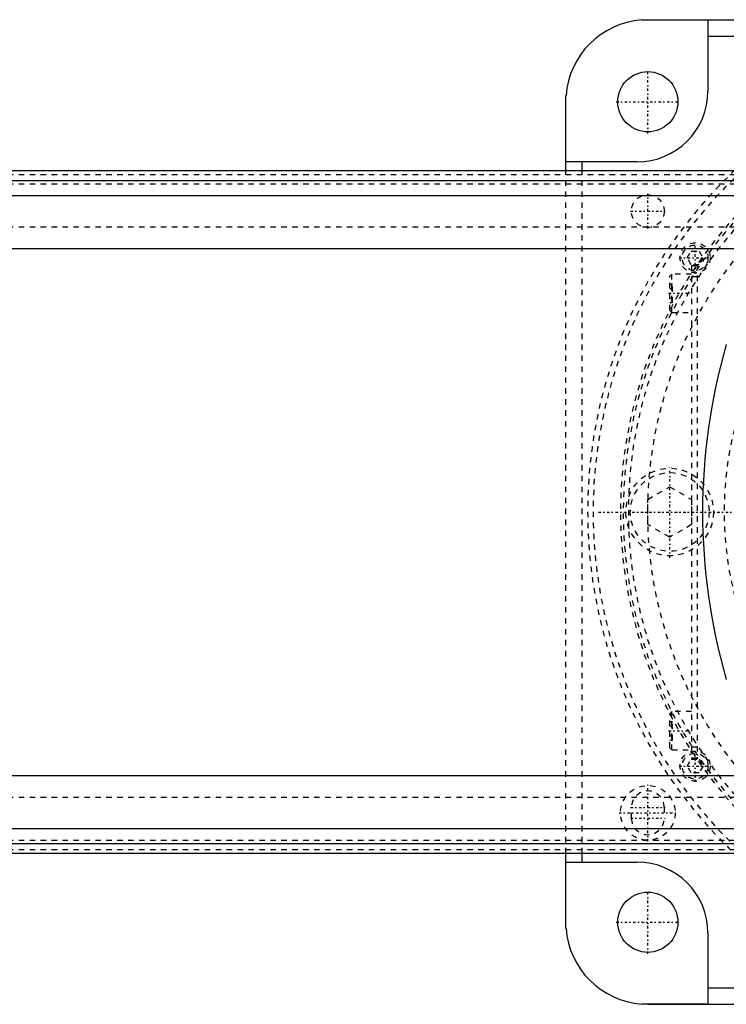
# Model space of a CAD drawing. Extents: x -602 to 168, y -90 to 90.
# Tile 6 of 9: x -190 to -61, y -90 to 90. Entities that reach past the tile are written whole.
import ezdxf

# ---------------------------------------------------------------- set-up
doc = ezdxf.new("R2010")
doc.units = 0
doc.linetypes.add('CENTER', pattern=[1.5, 0.45, -0.5, 0.05, -0.5])
doc.linetypes.add('DASHED', pattern=[2, 1, -1])
for name, color, linetype in [('AM_0', 7, 'CONTINUOUS'), ('AM_3', 7, 'DASHED'), ('AM_7', 7, 'CENTER')]:
    doc.layers.add(name, color=color, linetype=linetype)

msp = doc.modelspace()

# ---------------------------------------------------------------- linework, layer by layer
at = {"layer": 'AM_0', "color": 7, "linetype": 'CONTINUOUS'}
for p, q in [((-75, 90), (75, 90)), ((-76.12, 89.96), (-64, 89.96)), ((-64, 89.96), (-64, 77)), ((-64, 87), (64, 87)), ((-89.96, 64), (-89.96, 76.12)), ((-90, 62.39), (-90, 75)), ((-77, 64), (-89.96, 64)), ((-87, 62.39), (-87, 64)), ((50, 62.39), (-340, 62.39)), ((-340, 60.6), (50, 60.6)), ((-340, 57.89), (50, 57.89)), ((-340, 48.19), (50, 48.19)), ((-340, -48.19), (50, -48.19)), ((-340, -57.89), (50, -57.89)), ((-340, -60.6), (50, -60.6)), ((-340, -62.39), (50, -62.39)), ((-90, -75), (-90, -62.39)), ((-87, -64), (-87, -62.39)), ((-89.96, -64), (-77, -64)), ((-89.96, -76.12), (-89.96, -64)), ((-64, -77), (-64, -89.96)), ((-64, -87), (64, -87)), ((-64, -89.96), (-76.12, -89.96)), ((-75, -90), (75, -90))]:
    msp.add_line(p, q, dxfattribs=at)
for points in [[(-76.12, 89.96, 0), (-75.93, 89.97, 0), (-75.56, 89.99, 0), (-75.18, 90, 0), (-75, 90, 0)], [(-90, 75, 0), (-90, 75.18, 0), (-89.99, 75.56, 0), (-89.97, 75.93, 0), (-89.96, 76.12, 0)], [(-89.96, -76.12, 0), (-89.97, -75.93, 0), (-89.99, -75.56, 0), (-90, -75.18, 0), (-90, -75, 0)], [(-75, -90, 0), (-75.18, -90, 0), (-75.56, -89.99, 0), (-75.93, -89.97, 0), (-76.12, -89.96, 0)]]:
    msp.add_polyline3d(points, dxfattribs=at)
for centre in [(-75, 75), (-75, -75)]:
    msp.add_circle(centre, 5.5, dxfattribs=at)
for centre, radius, start, end in [((-75, 75), 15, 94.2866, 175.7134), ((-77, 77), 13, 270, 0), ((45, 0), 110, 163.8371, 196.1629), ((-77, -77), 13, 0, 90), ((-75, -75), 15, 184.2866, 265.7134)]:
    msp.add_arc(centre, radius, start, end, dxfattribs=at)
at = {"layer": 'AM_3', "color": 6, "linetype": 'DASHED'}
for p, q in [((-340, 61.72), (50, 61.72)), ((-90, -62.39), (-90, 62.39)), ((-87, -62.39), (-87, 62.39)), ((-340, 60.02), (50, 60.02)), ((-340, 52.11), (50, 52.11)), ((-67.79, 46.46), (-67.07, 47.71)), ((-67.07, 47.71), (-65.63, 47.71)), ((-65.63, 47.71), (-64.91, 46.46)), ((-67.07, 45.21), (-67.79, 46.46)), ((-65.63, 45.21), (-67.07, 45.21)), ((-66, 45), (-67, 45)), ((-67, 45), (-67, -45)), ((-66, 45.21), (-66, -45.21)), ((-64.91, 46.46), (-65.63, 45.21)), ((-70.6, 43.5), (-71, 43.1)), ((-67, 43.5), (-70.6, 43.5)), ((-70.6, 36.5), (-70.6, 43.5)), ((-71, 36.9), (-71, 43.1)), ((-71, 41.73), (-70.5, 41.73)), ((-70.5, 38.27), (-70.5, 41.73)), ((-66, 43), (-67, 43)), ((-71, 40.87), (-70.5, 40.87)), ((-71, 39.13), (-70.5, 39.13)), ((-71, 38.27), (-70.5, 38.27)), ((-71, 36.9), (-70.6, 36.5)), ((-70.6, 36.5), (-67, 36.5)), ((-75, 2.31), (-71, 4.62)), ((-71, 4.62), (-67, 2.31)), ((-75, -2.31), (-75, 2.31)), ((-67, 2.31), (-67, -2.31)), ((-71, -4.62), (-75, -2.31)), ((-67, -2.31), (-71, -4.62)), ((-70.6, -36.5), (-71, -36.9)), ((-71, -43.1), (-71, -36.9)), ((-67, -36.5), (-70.6, -36.5)), ((-70.6, -43.5), (-70.6, -36.5)), ((-71, -38.27), (-70.5, -38.27)), ((-71, -39.13), (-70.5, -39.13)), ((-70.5, -41.73), (-70.5, -38.27)), ((-71, -40.87), (-70.5, -40.87)), ((-71, -41.73), (-70.5, -41.73)), ((-71, -43.1), (-70.6, -43.5)), ((-66, -43), (-67, -43)), ((-70.6, -43.5), (-67, -43.5)), ((-66, -45), (-67, -45)), ((-67.79, -46.46), (-67.07, -45.21)), ((-67.07, -47.71), (-67.79, -46.46)), ((-67.07, -45.21), (-65.63, -45.21)), ((-65.63, -45.21), (-64.91, -46.46)), ((-64.91, -46.46), (-65.63, -47.71)), ((-65.63, -47.71), (-67.07, -47.71)), ((-340, -52.11), (50, -52.11)), ((-78, -56), (-78, -54)), ((-72, -54), (-72, -56)), ((-340, -60.02), (50, -60.02)), ((-340, -61.72), (50, -61.72))]:
    msp.add_line(p, q, dxfattribs=at)
for centre, radius in [((0, 0), 78.5), ((0, 0), 75), ((0, 0), 61), ((-75, 55), 3), ((-66.35, 46.46), 2.75), ((-66.35, 46.46), 2.35), ((-71, 0), 8), ((-71, 0), 7.2), ((-66.35, -46.46), 2.75), ((-66.35, -46.46), 2.35), ((-75, -55), 5)]:
    msp.add_circle(centre, radius, dxfattribs=at)
for centre, radius, start, end in [((0, 0), 86, 98.6943, 261.3057), ((0, 0), 85, 132.7792, 227.2208), ((0, 0), 80, 128.7532, 231.2468), ((0, 0), 79.5, 128.302, 231.698), ((-75, -54), 3, 0, 180), ((-75, -56), 3, 180, 0)]:
    msp.add_arc(centre, radius, start, end, dxfattribs=at)
at = {"layer": 'AM_7', "color": 4, "linetype": 'CENTER'}
for p, q in [((-75, 69.22), (-75, 80.78)), ((-80.78, 75), (-69.22, 75)), ((-75, 51.85), (-75, 58.15)), ((-78.15, 55), (-71.85, 55)), ((-66.35, 43.57), (-66.35, 49.35)), ((-69.24, 46.46), (-63.46, 46.46)), ((-71.2, 40), (-66.8, 40)), ((-71, -8.4), (-71, 8.4)), ((-79.4, 0), (-62.6, 0)), ((-84, 0), (84, 0)), ((-71.2, -40), (-66.8, -40)), ((-66.35, -49.35), (-66.35, -43.57)), ((-69.24, -46.46), (-63.46, -46.46)), ((-75, -60.25), (-75, -49.75)), ((-78.15, -54), (-71.85, -54)), ((-80.25, -55), (-69.75, -55)), ((-78.15, -56), (-71.85, -56)), ((-75, -80.78), (-75, -69.22)), ((-80.78, -75), (-69.22, -75))]:
    msp.add_line(p, q, dxfattribs=at)

doc.saveas('drawing.dxf')
